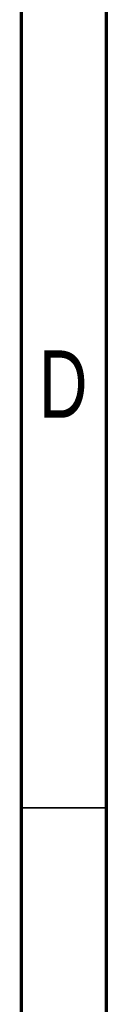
# Paper-space layout 'EXPLODED VIEW' of a CAD drawing. Header units: millimetres. Extents: x 15 to 415, y 5 to 292.
# Tile 2 of 26: x 15 to 20, y 137 to 195. Entities that reach past the tile are written whole.
import ezdxf

# ---------------------------------------------------------------- set-up
doc = ezdxf.new("R2010")
doc.units = ezdxf.units.MM
doc.styles.add('SLDTEXTSTYLE0', font='TXT', dxfattribs={"width": 0.75})

psp = doc.layouts.new('EXPLODED VIEW')

# ---------------------------------------------------------------- linework, layer by layer
at = {"color": 7, "linetype": 'Continuous', "lineweight": 70}
for p, q in [((15, 5), (15, 292)), ((20, 10), (20, 287))]:
    psp.add_line(p, q, dxfattribs=at)
at = {"color": 7, "linetype": 'Continuous', "lineweight": 35}
for p, q in [((15, 148.5), (20, 148.5)), ((20, 148.5), (15, 148.5))]:
    psp.add_line(p, q, dxfattribs=at)

# ---------------------------------------------------------------- texts
at = {"color": 7, "linetype": 'Continuous', "lineweight": 0, "insert": (17.453, 175.476), "char_height": 3.969, "attachment_point": 2, "style": 'SLDTEXTSTYLE0'}
psp.add_mtext('D', dxfattribs=at)

doc.saveas('drawing.dxf')
